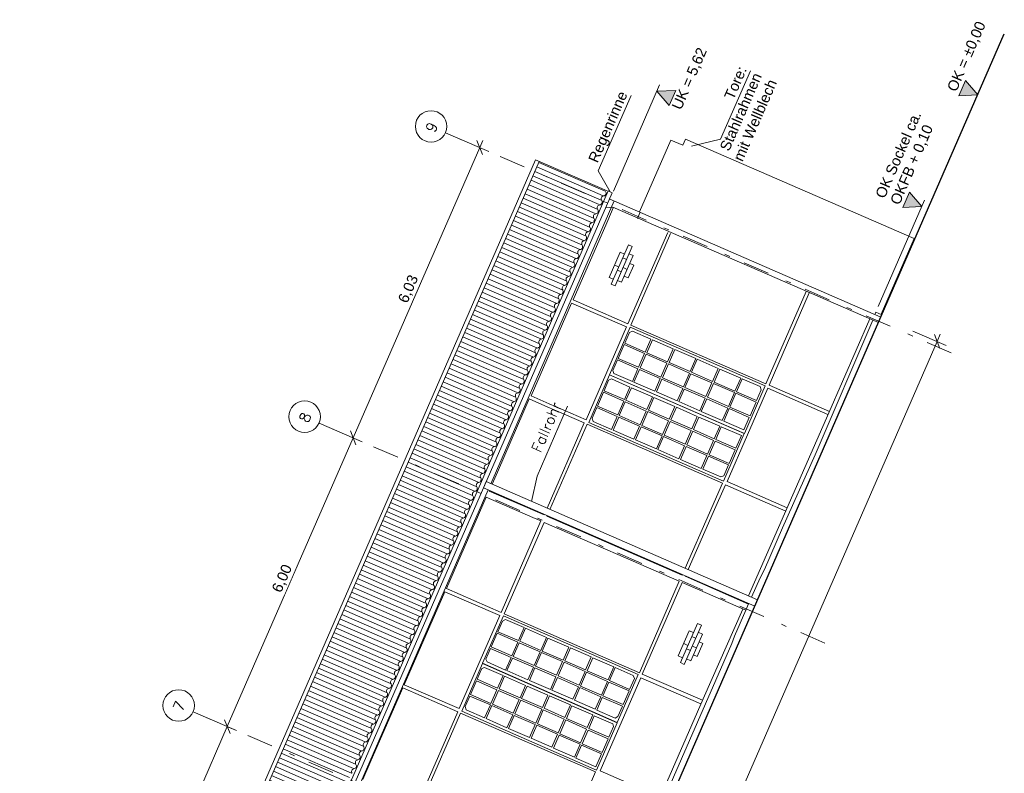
# Model space of a CAD drawing. Header units: metres. Extents: x -43 to 549, y 12 to 64.
# Tile 11 of 13: x 161 to 179, y 50 to 64. Entities that reach past the tile are written whole.
import ezdxf

# ---------------------------------------------------------------- set-up
doc = ezdxf.new("R2010")
doc.units = ezdxf.units.M
doc.header["$MEASUREMENT"] = 0
for name, pattern in [('Achslinie 01', [1.166667, 0.5, -0.3, 0, -0.366667]), ('DGN Style 2', [1.233271, 0.739963, -0.493308]), ('Wipeout_Contour', [1, 0, -1])]:
    doc.linetypes.add(name, pattern=pattern)
for name, color, linetype in [('00_Achsraster', 7, 'Continuous'), ('GBE_Beschriftung', 7, 'Continuous'), ('GBE_Dach', 7, 'Continuous'), ('GBE_Fen_Tuer', 7, 'Continuous'), ('GBE_Wand_Decke_tragend_Ansicht', 7, 'Continuous'), ('GBE_Wand_Decke_tragend_Schnitt', 7, 'Continuous'), ('NEU_GBE_Bemassung_fsa', 7, 'Continuous'), ('NEU_GBE_Hoehenkoten', 7, 'Continuous'), ('NEU_GBE_Holzbalken', 7, 'Continuous'), ('NEU_GBE_Regenrinne', 7, 'Continuous'), ('NEU_GBE_Sockel', 7, 'Continuous')]:
    doc.layers.add(name, color=color, linetype=linetype)
doc.styles.add('ERSTELLTER_STIL_1', font='txt')
doc.dimstyles.new('ERSTELLTER_STIL__1', dxfattribs={"dimtxt": 0.2, "dimasz": 0.190285, "dimexe": 0.18, "dimexo": 0.5, "dimgap": 0.09, "dimtad": 1, "dimzin": 0, "dimdsep": 46, "dimtxsty": 'ERSTELLTER_STIL_1', "dimblk": 'ARROWHEAD_6', "dimblk1": 'ARROWHEAD_6', "dimblk2": 'ARROWHEAD_6', "dimcen": 0.09, "dimclrd": 7, "dimclre": 7, "dimclrt": 7, "dimazin": 0, "dimtfac": 1, "dimtdec": 4, "dimtmove": 2, "dimatfit": 3, "dimfxl": 1, "dimtolj": 1, "dimtzin": 0, "dimarcsym": 0})
doc.dimstyles.new('ERSTELLTER_STIL__2', dxfattribs={"dimtxt": 0.2, "dimasz": 0.190285, "dimexe": 0.18, "dimexo": 0.5, "dimgap": 0.09, "dimtad": 1, "dimzin": 0, "dimdsep": 46, "dimtxsty": 'ERSTELLTER_STIL_1', "dimblk": 'ARROWHEAD_6', "dimblk1": 'ARROWHEAD_6', "dimblk2": 'ARROWHEAD_6', "dimcen": 0.09, "dimclrd": 8, "dimclre": 8, "dimclrt": 8, "dimazin": 0, "dimtfac": 1, "dimtdec": 4, "dimtmove": 0, "dimatfit": 3, "dimfxl": 1, "dimtolj": 1, "dimtzin": 0, "dimarcsym": 0})

# ---------------------------------------------------------------- blocks, each defined once
blk = doc.blocks.new('*D11', base_point=(191.698, 0))
at = {"layer": 'NEU_GBE_Bemassung_fsa', "color": 7, "linetype": 'Continuous', "lineweight": 13}
for p, q in [((178.266, 57.658), (177.635, 57.933)), ((158.835, 13.515), (178.094, 57.733)), ((178.145, 57.601), (178.042, 57.865)), ((178.094, 57.733), (178.154, 57.871)), ((159.007, 13.44), (158.377, 13.715)), ((158.775, 13.377), (158.835, 13.515)), ((158.783, 13.647), (158.887, 13.383))]:
    blk.add_line(p, q, dxfattribs=at)
at = {"color": 254, "linetype": 'Wipeout_Contour', "lineweight": 0, "ltscale": 688.273553}
blk.add_wipeout([(168.304, 35.273), (168.612, 35.981), (168.35, 36.095), (168.042, 35.387)], dxfattribs=at).dxf.layer = 'NEU_GBE_Bemassung_fsa'
at = {"layer": 'NEU_GBE_Bemassung_fsa', "color": 7, "lineweight": 13, "insert": (168.281, 35.329), "char_height": 0.2, "attachment_point": 7, "rotation": 66.4651, "style": 'ERSTELLTER_STIL_1'}
blk.add_mtext('\\A1;{\\pql;\\fArial|b0|i0|c0|p34;48,23}', dxfattribs=at)
blk = doc.blocks.new('ARROWHEAD_6')
at = {"color": 0, "linetype": 'Continuous', "lineweight": 0}
for p, q in [((0, 0), (-1, 0)), ((-0.5, -0.5), (0.5, 0.5))]:
    blk.add_line(p, q, dxfattribs=at)
blk = doc.blocks.new('*D17', base_point=(191.698, 0))
at = {"layer": '00_Achsraster', "color": 8, "linetype": 'Continuous', "lineweight": 18}
for p, q in [((164.532, 50.529), (164.635, 50.266)), ((162.178, 44.874), (164.583, 50.398)), ((162.35, 44.799), (161.719, 45.074)), ((162.126, 45.006), (162.23, 44.742)), ((159.782, 39.373), (162.178, 44.874))]:
    blk.add_line(p, q, dxfattribs=at)
at = {"color": 254, "linetype": 'Wipeout_Contour', "lineweight": 0, "ltscale": 680.305984}
blk.add_wipeout([(163.233, 47.32), (163.511, 47.959), (163.271, 48.063), (162.993, 47.425)], dxfattribs=at).dxf.layer = '00_Achsraster'
at = {"layer": '00_Achsraster', "color": 8, "lineweight": 18, "insert": (163.253, 47.345), "char_height": 0.2, "attachment_point": 7, "rotation": 66.4651, "style": 'ERSTELLTER_STIL_1'}
blk.add_mtext('\\A1;{\\pql;\\fArial|b0|i0|c0|p34;6,02\\fArial|b0|i0|c0|p34;\\A1{\\H.66x;\\S5^  ;}}', dxfattribs=at)
blk = doc.blocks.new('*D18', base_point=(191.698, 0))
at = {"layer": '00_Achsraster', "color": 8, "linetype": 'Continuous', "lineweight": 18}
for p, q in [((164.583, 50.398), (166.979, 55.898)), ((166.927, 56.03), (167.031, 55.766)), ((164.756, 50.323), (164.125, 50.597)), ((164.532, 50.529), (164.635, 50.266)), ((162.178, 44.874), (164.583, 50.398))]:
    blk.add_line(p, q, dxfattribs=at)
at = {"color": 254, "linetype": 'Wipeout_Contour', "lineweight": 0, "ltscale": 695.95053}
blk.add_wipeout([(165.654, 52.878), (165.892, 53.425), (165.652, 53.529), (165.414, 52.983)], dxfattribs=at).dxf.layer = '00_Achsraster'
at = {"layer": '00_Achsraster', "color": 8, "lineweight": 18, "insert": (165.638, 52.919), "char_height": 0.2, "attachment_point": 7, "rotation": 66.4651, "style": 'ERSTELLTER_STIL_1'}
blk.add_mtext('\\A1;{\\pql;\\fArial|b0|i0|c0|p34;6,00}', dxfattribs=at)
blk = doc.blocks.new('*D19', base_point=(191.698, 0))
at = {"layer": '00_Achsraster', "color": 8, "linetype": 'Continuous', "lineweight": 18}
for p, q in [((169.56, 61.353), (168.929, 61.628)), ((169.439, 61.296), (169.336, 61.56)), ((169.387, 61.428), (169.447, 61.566)), ((166.979, 55.898), (169.387, 61.428)), ((167.151, 55.823), (166.521, 56.098)), ((164.583, 50.398), (166.979, 55.898)), ((166.927, 56.03), (167.031, 55.766))]:
    blk.add_line(p, q, dxfattribs=at)
at = {"color": 254, "linetype": 'Wipeout_Contour', "lineweight": 0, "ltscale": 712.073637}
blk.add_wipeout([(168.056, 58.393), (168.294, 58.94), (168.054, 59.044), (167.816, 58.498)], dxfattribs=at).dxf.layer = '00_Achsraster'
at = {"layer": '00_Achsraster', "color": 8, "lineweight": 18, "insert": (168.04, 58.434), "char_height": 0.2, "attachment_point": 7, "rotation": 66.4651, "style": 'ERSTELLTER_STIL_1'}
blk.add_mtext('\\A1;{\\pql;\\fArial|b0|i0|c0|p34;6,03}', dxfattribs=at)

msp = doc.modelspace()

# ---------------------------------------------------------------- hatches: boundary and pattern name
at = {"layer": 'GBE_Dach', "linetype": 'Continuous', "lineweight": 18, "true_color": 0xdfdfdf}
h = msp.add_hatch(dxfattribs=at)
h.set_pattern_fill('Dachschraffur_1_0003', color=254, style=0, pattern_type=2)
h.set_pattern_definition([(156.4651, (151.61792, 16.62765), (0.03713562, 0.08526398), [])])
h.paths.add_polyline_path([(152.421, 16.163), (171.777, 60.603), (170.516, 61.152), (151.16, 16.712)])
at = {"layer": 'NEU_GBE_Hoehenkoten', "linetype": 'Continuous', "lineweight": 13}
for points in [[(178.509, 62.417), (178.635, 62.706), (178.867, 62.433)], [(177.445, 60.289), (177.571, 60.578), (177.803, 60.305)]]:
    msp.add_hatch(color=7, dxfattribs=at).paths.add_polyline_path(points)
at = {"layer": 'NEU_GBE_Hoehenkoten', "linetype": 'Continuous', "lineweight": 100}
msp.add_hatch(color=7, dxfattribs=at).paths.add_polyline_path([(172.993, 62.228), (173.119, 62.517), (172.76, 62.501)])

# ---------------------------------------------------------------- linework, layer by layer
at = {"layer": '00_Achsraster', "color": 253, "linetype": 'Achslinie 01', "lineweight": 18, "true_color": 0x9f9f9f}
for p, q in [((178.365, 57.518), (168.738, 61.711)), ((175.956, 51.988), (166.329, 56.181)), ((173.56, 46.488), (163.934, 50.681))]:
    msp.add_line(p, q, dxfattribs=at)
at = {"layer": '00_Achsraster', "color": 253, "linetype": 'Continuous', "lineweight": 18, "true_color": 0x9f9f9f}
for centre in [(168.463, 61.831), (166.054, 56.301), (163.658, 50.8)]:
    msp.add_circle(centre, 0.3, dxfattribs=at)
at = {"layer": 'GBE_Beschriftung', "color": 7, "linetype": 'Continuous', "lineweight": 13}
msp.add_line((177.856, 60.425), (176.975, 58.403), dxfattribs=at)
for points in [[(173.419, 61.454), (173.972, 61.586), (174.541, 62.893)], [(171.868, 60.586), (171.644, 60.983), (172.269, 62.419)], [(170.376, 54.686), (170.48, 55.168), (171.061, 56.502)]]:
    msp.add_lwpolyline(points, dxfattribs=at)
at = {"layer": 'GBE_Dach', "color": 9, "linetype": 'Continuous', "lineweight": 18}
for p, q in [((151.097, 16.753), (170.452, 61.193)), ((151.165, 16.723), (170.521, 61.163)), ((171.811, 60.601), (170.452, 61.193))]:
    msp.add_line(p, q, dxfattribs=at)
for points in [[(171.71, 60.422, -0.568675), (171.747, 60.507, 0.534698), (171.784, 60.592)], [(171.636, 60.251, -0.568675), (171.673, 60.336, 0.534698), (171.71, 60.422)], [(171.561, 60.081, -0.568675), (171.599, 60.166, 0.534698), (171.636, 60.251)], [(171.487, 59.91, -0.568675), (171.524, 59.995, 0.534698), (171.561, 60.081)], [(171.413, 59.74, -0.568675), (171.45, 59.825, 0.534698), (171.487, 59.91)], [(171.339, 59.569, -0.568675), (171.376, 59.654, 0.534698), (171.413, 59.74)], [(171.264, 59.399, -0.568675), (171.301, 59.484, 0.534698), (171.339, 59.569)], [(171.116, 59.057, -0.568675), (171.153, 59.143, 0.534698), (171.19, 59.228)], [(171.19, 59.228, -0.568675), (171.227, 59.313, 0.534698), (171.264, 59.399)], [(171.041, 58.887, -0.568675), (171.079, 58.972, 0.534698), (171.116, 59.057)], [(170.967, 58.716, -0.568675), (171.004, 58.802, 0.534698), (171.041, 58.887)], [(170.893, 58.546, -0.568675), (170.93, 58.631, 0.534698), (170.967, 58.716)], [(170.819, 58.375, -0.568675), (170.856, 58.461, 0.534698), (170.893, 58.546)], [(170.744, 58.205, -0.568675), (170.782, 58.29, 0.534698), (170.819, 58.375)], [(170.67, 58.034, -0.568675), (170.707, 58.12, 0.534698), (170.744, 58.205)], [(170.596, 57.864, -0.568675), (170.633, 57.949, 0.534698), (170.67, 58.034)], [(170.522, 57.693, -0.568675), (170.559, 57.778, 0.534698), (170.596, 57.864)], [(170.447, 57.523, -0.568675), (170.484, 57.608, 0.534698), (170.522, 57.693)], [(170.373, 57.352, -0.568675), (170.41, 57.437, 0.534698), (170.447, 57.523)], [(170.225, 57.011, -0.568675), (170.262, 57.096, 0.534698), (170.299, 57.182)], [(170.299, 57.182, -0.568675), (170.336, 57.267, 0.534698), (170.373, 57.352)], [(170.15, 56.841, -0.568675), (170.187, 56.926, 0.534698), (170.225, 57.011)], [(170.076, 56.67, -0.568675), (170.113, 56.755, 0.534698), (170.15, 56.841)], [(170.002, 56.5, -0.568675), (170.039, 56.585, 0.534698), (170.076, 56.67)], [(169.927, 56.329, -0.568675), (169.965, 56.414, 0.534698), (170.002, 56.5)], [(169.853, 56.158, -0.568675), (169.89, 56.244, 0.534698), (169.927, 56.329)], [(169.779, 55.988, -0.568675), (169.816, 56.073, 0.534698), (169.853, 56.158)], [(169.705, 55.817, -0.568675), (169.742, 55.903, 0.534698), (169.779, 55.988)], [(169.63, 55.647, -0.568675), (169.667, 55.732, 0.534698), (169.705, 55.817)], [(169.556, 55.476, -0.568675), (169.593, 55.562, 0.534698), (169.63, 55.647)], [(169.408, 55.135, -0.568675), (169.445, 55.221, 0.534698), (169.482, 55.306)], [(169.482, 55.306, -0.568675), (169.519, 55.391, 0.534698), (169.556, 55.476)], [(169.333, 54.965, -0.568675), (169.37, 55.05, 0.534698), (169.408, 55.135)], [(169.259, 54.794, -0.568675), (169.296, 54.88, 0.534698), (169.333, 54.965)], [(169.185, 54.624, -0.568675), (169.222, 54.709, 0.534698), (169.259, 54.794)], [(169.11, 54.453, -0.568675), (169.148, 54.538, 0.534698), (169.185, 54.624)], [(169.036, 54.283, -0.568675), (169.073, 54.368, 0.534698), (169.11, 54.453)], [(168.962, 54.112, -0.568675), (168.999, 54.197, 0.534698), (169.036, 54.283)], [(168.888, 53.942, -0.568675), (168.925, 54.027, 0.534698), (168.962, 54.112)], [(168.813, 53.771, -0.568675), (168.85, 53.856, 0.534698), (168.888, 53.942)], [(168.739, 53.601, -0.568675), (168.776, 53.686, 0.534698), (168.813, 53.771)], [(168.591, 53.259, -0.568675), (168.628, 53.345, 0.534698), (168.665, 53.43)], [(168.665, 53.43, -0.568675), (168.702, 53.515, 0.534698), (168.739, 53.601)], [(168.516, 53.089, -0.568675), (168.553, 53.174, 0.534698), (168.591, 53.259)], [(168.442, 52.918, -0.568675), (168.479, 53.004, 0.534698), (168.516, 53.089)], [(168.368, 52.748, -0.568675), (168.405, 52.833, 0.534698), (168.442, 52.918)], [(168.293, 52.577, -0.568675), (168.331, 52.663, 0.534698), (168.368, 52.748)], [(168.219, 52.407, -0.568675), (168.256, 52.492, 0.534698), (168.293, 52.577)], [(168.145, 52.236, -0.568675), (168.182, 52.322, 0.534698), (168.219, 52.407)], [(168.071, 52.066, -0.568675), (168.108, 52.151, 0.534698), (168.145, 52.236)], [(167.996, 51.895, -0.568675), (168.034, 51.981, 0.534698), (168.071, 52.066)], [(167.922, 51.725, -0.568675), (167.959, 51.81, 0.534698), (167.996, 51.895)], [(167.774, 51.384, -0.568675), (167.811, 51.469, 0.534698), (167.848, 51.554)], [(167.848, 51.554, -0.568675), (167.885, 51.639, 0.534698), (167.922, 51.725)], [(167.699, 51.213, -0.568675), (167.736, 51.298, 0.534698), (167.774, 51.384)], [(167.625, 51.043, -0.568675), (167.662, 51.128, 0.534698), (167.699, 51.213)], [(167.551, 50.872, -0.568675), (167.588, 50.957, 0.534698), (167.625, 51.043)], [(167.476, 50.702, -0.568675), (167.514, 50.787, 0.534698), (167.551, 50.872)], [(167.402, 50.531, -0.568675), (167.439, 50.616, 0.534698), (167.476, 50.702)], [(167.328, 50.361, -0.568675), (167.365, 50.446, 0.534698), (167.402, 50.531)], [(167.254, 50.19, -0.568675), (167.291, 50.275, 0.534698), (167.328, 50.361)], [(167.179, 50.019, -0.568675), (167.217, 50.105, 0.534698), (167.254, 50.19)], [(167.105, 49.849, -0.568675), (167.142, 49.934, 0.534698), (167.179, 50.019)], [(166.957, 49.508, -0.568675), (166.994, 49.593, 0.534698), (167.031, 49.678)], [(167.031, 49.678, -0.568675), (167.068, 49.764, 0.534698), (167.105, 49.849)]]:
    msp.add_lwpolyline(points, format="xyb", dxfattribs=at)
at = {"layer": 'GBE_Fen_Tuer', "color": 7, "linetype": 'Continuous', "lineweight": 13}
for p, q in [((172.428, 60.201), (173.026, 61.572)), ((173.026, 61.572), (173.255, 61.472)), ((173.255, 61.472), (173.307, 61.591)), ((173.307, 61.591), (177.657, 59.696)), ((177.657, 59.696), (177.03, 58.257)), ((172.296, 57.933), (172.237, 57.904)), ((171.921, 57.18), (171.942, 57.126)), ((171.842, 56.998), (171.896, 57.02)), ((174.748, 56.813), (174.725, 56.874)), ((171.546, 56.211), (171.527, 56.274)), ((174.037, 55.178), (173.976, 55.153)), ((169.881, 52.436), (169.821, 52.407)), ((169.506, 51.683), (169.527, 51.63)), ((169.427, 51.502), (169.48, 51.523)), ((172.331, 51.312), (172.308, 51.373)), ((169.131, 50.715), (169.112, 50.778)), ((171.919, 50.45), (171.933, 50.397)), ((171.969, 50.56), (172.016, 50.589))]:
    msp.add_line(p, q, dxfattribs=at)
at = {"layer": 'GBE_Fen_Tuer', "color": 7, "linetype": 'DGN Style 2', "lineweight": 13}
msp.add_line((172.392, 60.08), (172.442, 60.195), dxfattribs=at)
at = {"layer": 'GBE_Fen_Tuer', "color": 7, "linetype": 'Continuous', "lineweight": 13, "flags": 128}
for points in [[(172.253, 58.008), (171.859, 57.102), (174.426, 55.984), (174.82, 56.889)], [(172.964, 57.346), (173.072, 57.595), (172.674, 57.768), (172.566, 57.519)], [(172.412, 57.243), (172.526, 57.504), (172.137, 57.674), (172.023, 57.412)], [(173.391, 57.16), (173.499, 57.408), (173.102, 57.582), (172.993, 57.333)], [(172.838, 57.057), (172.952, 57.319), (172.554, 57.492), (172.44, 57.231)], [(173.819, 56.974), (173.927, 57.222), (173.529, 57.395), (173.421, 57.147)], [(172.72, 56.787), (172.825, 57.026), (172.427, 57.2), (172.323, 56.96)], [(173.265, 56.871), (173.379, 57.133), (172.981, 57.306), (172.868, 57.044)], [(174.247, 56.787), (174.356, 57.036), (173.958, 57.209), (173.85, 56.96)], [(171.462, 56.192), (171.856, 57.097), (174.424, 55.979), (174.029, 55.073)], [(173.148, 56.601), (173.252, 56.84), (172.854, 57.014), (172.75, 56.774)], [(173.693, 56.685), (173.807, 56.946), (173.409, 57.12), (173.295, 56.858)], [(172.674, 56.681), (172.57, 56.441), (172.172, 56.614), (172.276, 56.854)], [(173.576, 56.415), (173.68, 56.654), (173.282, 56.827), (173.178, 56.588)], [(174.122, 56.498), (174.236, 56.76), (173.838, 56.933), (173.724, 56.672)], [(172.131, 56.596), (172.017, 56.334), (171.627, 56.504), (171.741, 56.766)], [(173.101, 56.495), (172.997, 56.255), (172.599, 56.428), (172.704, 56.668)], [(174.004, 56.228), (174.108, 56.467), (173.71, 56.641), (173.606, 56.401)], [(174.533, 56.319), (174.647, 56.58), (174.265, 56.747), (174.151, 56.485)], [(172.556, 56.41), (172.443, 56.149), (172.045, 56.322), (172.159, 56.584)], [(173.529, 56.308), (173.425, 56.069), (173.027, 56.242), (173.131, 56.481)], [(174.416, 56.049), (174.52, 56.288), (174.138, 56.455), (174.033, 56.215)], [(172.431, 56.121), (172.322, 55.873), (171.925, 56.046), (172.033, 56.295)], [(172.984, 56.224), (172.87, 55.963), (172.472, 56.136), (172.586, 56.398)], [(173.958, 56.122), (173.853, 55.882), (173.456, 56.055), (173.56, 56.295)], [(172.858, 55.935), (172.75, 55.687), (172.352, 55.86), (172.46, 56.109)], [(173.411, 56.038), (173.298, 55.777), (172.9, 55.95), (173.014, 56.211)], [(174.369, 55.942), (174.265, 55.703), (173.883, 55.869), (173.987, 56.109)], [(173.286, 55.749), (173.177, 55.501), (172.78, 55.674), (172.888, 55.922)], [(173.84, 55.851), (173.726, 55.59), (173.328, 55.763), (173.442, 56.025)], [(173.714, 55.562), (173.606, 55.314), (173.208, 55.487), (173.316, 55.736)], [(174.252, 55.672), (174.138, 55.411), (173.756, 55.577), (173.869, 55.838)], [(169.838, 52.511), (169.443, 51.606), (172.006, 50.477), (172.011, 50.487), (172.405, 51.393)], [(169.997, 51.746), (170.111, 52.008), (169.721, 52.177), (169.607, 51.916)], [(170.549, 51.85), (170.657, 52.098), (170.259, 52.271), (170.151, 52.023)], [(170.423, 51.561), (170.537, 51.822), (170.139, 51.996), (170.025, 51.734)], [(170.976, 51.664), (171.084, 51.912), (170.686, 52.085), (170.578, 51.837)], [(170.85, 51.375), (170.964, 51.636), (170.566, 51.809), (170.452, 51.548)], [(171.404, 51.477), (171.512, 51.726), (171.114, 51.899), (171.006, 51.651)], [(169.047, 50.695), (169.441, 51.601), (172.003, 50.469), (171.61, 49.568)], [(170.305, 51.291), (170.409, 51.53), (170.012, 51.703), (169.907, 51.464)], [(171.278, 51.188), (171.392, 51.45), (170.994, 51.623), (170.88, 51.362)], [(171.831, 51.287), (171.939, 51.535), (171.541, 51.709), (171.433, 51.46)], [(170.259, 51.184), (170.155, 50.945), (169.757, 51.118), (169.861, 51.357)], [(170.732, 51.105), (170.837, 51.344), (170.439, 51.517), (170.335, 51.278)], [(171.705, 50.998), (171.819, 51.259), (171.421, 51.433), (171.307, 51.171)], [(169.715, 51.099), (169.602, 50.838), (169.212, 51.008), (169.326, 51.269)], [(170.686, 50.998), (170.582, 50.759), (170.184, 50.932), (170.288, 51.171)], [(171.16, 50.918), (171.265, 51.158), (170.867, 51.331), (170.763, 51.091)], [(172.116, 50.818), (172.23, 51.079), (171.848, 51.246), (171.734, 50.984)], [(170.141, 50.914), (170.027, 50.653), (169.63, 50.826), (169.743, 51.087)], [(171.114, 50.812), (171.01, 50.572), (170.612, 50.746), (170.716, 50.985)], [(171.587, 50.728), (171.691, 50.967), (171.294, 51.14), (171.189, 50.901)], [(170.015, 50.625), (169.907, 50.377), (169.509, 50.55), (169.618, 50.798)], [(170.568, 50.728), (170.455, 50.466), (170.057, 50.64), (170.171, 50.901)], [(171.541, 50.621), (171.436, 50.382), (171.039, 50.555), (171.143, 50.795)], [(170.443, 50.439), (170.334, 50.191), (169.937, 50.364), (170.045, 50.612)], [(170.996, 50.542), (170.882, 50.28), (170.485, 50.453), (170.598, 50.715)], [(170.87, 50.253), (170.762, 50.004), (170.364, 50.178), (170.473, 50.426)], [(171.423, 50.351), (171.309, 50.09), (170.911, 50.263), (171.025, 50.524)], [(171.297, 50.062), (171.189, 49.814), (170.791, 49.987), (170.899, 50.236)], [(171.832, 50.167), (171.719, 49.905), (171.336, 50.072), (171.45, 50.333)], [(171.598, 49.629), (171.216, 49.796), (171.324, 50.044), (171.707, 49.878)]]:
    msp.add_lwpolyline(points, close=True, dxfattribs=at)
for points in [[(172.237, 57.904), (172.148, 57.701), (172.538, 57.532), (172.646, 57.78), (172.296, 57.933)], [(171.942, 57.126), (172.295, 56.972), (172.399, 57.212), (172.009, 57.382), (171.921, 57.18)], [(171.896, 57.02), (172.248, 56.866), (172.144, 56.627), (171.754, 56.796), (171.842, 56.998)], [(174.725, 56.874), (174.385, 57.023), (174.277, 56.774), (174.659, 56.608), (174.748, 56.813)], [(171.527, 56.274), (171.615, 56.477), (172.005, 56.307), (171.897, 56.059), (171.546, 56.211)], [(173.976, 55.153), (173.635, 55.301), (173.744, 55.55), (174.126, 55.383), (174.037, 55.178)], [(169.821, 52.407), (169.733, 52.205), (170.123, 52.035), (170.231, 52.284), (169.881, 52.436)], [(169.527, 51.63), (169.88, 51.476), (169.984, 51.715), (169.594, 51.885), (169.506, 51.683)], [(169.48, 51.523), (169.833, 51.37), (169.729, 51.13), (169.339, 51.3), (169.427, 51.502)], [(172.308, 51.373), (171.968, 51.522), (171.86, 51.273), (172.242, 51.107), (172.331, 51.312)], [(169.112, 50.778), (169.2, 50.98), (169.59, 50.81), (169.481, 50.562), (169.131, 50.715)], [(172.016, 50.589), (172.103, 50.787), (171.72, 50.953), (171.616, 50.714), (171.969, 50.56)], [(171.933, 50.397), (171.846, 50.198), (171.464, 50.364), (171.568, 50.603), (171.919, 50.45)]]:
    msp.add_lwpolyline(points, dxfattribs=at)
at = {"layer": 'GBE_Wand_Decke_tragend_Ansicht', "color": 7, "linetype": 'Continuous', "lineweight": 13}
for p, q in [((177.023, 58.199), (171.855, 60.45)), ((171.781, 60.28), (171.92, 60.296)), ((176.977, 58.094), (171.92, 60.296))]:
    msp.add_line(p, q, dxfattribs=at)
at = {"layer": 'GBE_Wand_Decke_tragend_Ansicht', "color": 8, "linetype": 'Continuous', "lineweight": 18}
for p, q in [((171.93, 60.281), (171.825, 60.039)), ((171.805, 59.994), (171.166, 58.527)), ((172.967, 59.813), (172.209, 58.073)), ((173.022, 59.789), (172.264, 58.048)), ((174.837, 56.927), (175.604, 58.687)), ((171.166, 58.527), (172.209, 58.073)), ((174.895, 56.903), (175.661, 58.662)), ((171.137, 58.467), (170.367, 56.699)), ((171.137, 58.467), (172.182, 58.011)), ((176.87, 58.141), (175.773, 55.578)), ((176.031, 56.374), (176.811, 58.166)), ((172.182, 58.011), (171.412, 56.243)), ((172.264, 58.048), (174.837, 56.927)), ((174.097, 55.066), (174.871, 56.843)), ((174.871, 56.843), (176.017, 56.344)), ((174.895, 56.903), (176.043, 56.403)), ((170.332, 56.64), (169.744, 55.291)), ((170.332, 56.64), (170.686, 56.486)), ((170.367, 56.699), (170.711, 56.549)), ((170.807, 56.433), (171.377, 56.185)), ((170.832, 56.496), (171.412, 56.243)), ((174.504, 52.888), (176.031, 56.374)), ((171.377, 56.185), (170.669, 54.559)), ((171.431, 56.157), (170.724, 54.535)), ((171.431, 56.157), (174.01, 55.033)), ((175.773, 55.578), (175.153, 54.185)), ((169.724, 55.246), (169.623, 55.014)), ((173.763, 54.472), (174.01, 55.033)), ((173.831, 54.475), (174.064, 55.005)), ((174.064, 55.005), (175.212, 54.504)), ((174.097, 55.066), (175.239, 54.568)), ((169.383, 54.474), (169.511, 54.769)), ((169.511, 54.769), (170.402, 54.381)), ((169.567, 54.885), (170.613, 54.43)), ((168.753, 53.028), (169.363, 54.429)), ((170.668, 54.405), (173.241, 53.285)), ((173.297, 53.414), (173.763, 54.472)), ((173.353, 53.39), (173.831, 54.475)), ((170.553, 54.315), (169.794, 52.574)), ((170.613, 54.289), (169.854, 52.546)), ((170.613, 54.289), (173.186, 53.168)), ((173.241, 53.285), (173.245, 53.295)), ((173.296, 53.261), (173.301, 53.271)), ((173.296, 53.261), (174.507, 52.733)), ((173.186, 53.168), (172.427, 51.425)), ((173.243, 53.144), (172.483, 51.398)), ((173.243, 53.144), (174.455, 52.616)), ((167.951, 51.196), (168.723, 52.968)), ((169.768, 52.513), (168.723, 52.968)), ((169.794, 52.574), (168.753, 53.028)), ((174.447, 52.759), (174.452, 52.77)), ((169.768, 52.513), (168.996, 50.741)), ((169.854, 52.546), (172.427, 51.425)), ((174.394, 52.638), (173.64, 50.925)), ((172.483, 51.398), (173.628, 50.899)), ((168.996, 50.741), (167.951, 51.196)), ((172.452, 51.33), (171.68, 49.557)), ((172.452, 51.33), (173.598, 50.83)), ((167.923, 51.138), (167.323, 49.76)), ((168.97, 50.681), (167.923, 51.138)), ((173.64, 50.925), (172.821, 49.046)), ((168.97, 50.681), (168.224, 48.967)), ((169.024, 50.653), (168.274, 48.93)), ((169.024, 50.653), (171.591, 49.534)), ((167.303, 49.715), (167.162, 49.392)), ((171.591, 49.534), (170.831, 47.788)), ((171.68, 49.557), (172.826, 49.058))]:
    msp.add_line(p, q, dxfattribs=at)
at = {"layer": 'GBE_Wand_Decke_tragend_Ansicht', "color": 8, "linetype": 'DGN Style 2', "lineweight": 18}
for p, q in [((171.825, 60.039), (171.805, 59.994)), ((170.807, 56.433), (170.686, 56.486)), ((170.711, 56.549), (170.832, 56.496)), ((169.724, 55.246), (169.744, 55.291)), ((169.567, 54.885), (169.572, 54.895)), ((169.363, 54.429), (169.383, 54.474)), ((170.402, 54.381), (170.553, 54.315)), ((170.617, 54.44), (170.613, 54.43)), ((170.668, 54.405), (170.673, 54.416)), ((174.507, 52.734), (174.455, 52.615)), ((167.303, 49.715), (167.323, 49.76))]:
    msp.add_line(p, q, dxfattribs=at)
at = {"layer": 'GBE_Wand_Decke_tragend_Ansicht', "color": 253, "linetype": 'Continuous', "lineweight": 18, "true_color": 0x9f9f9f}
for p, q in [((172.061, 59.436), (171.852, 58.955)), ((172.218, 59.576), (171.892, 58.828)), ((172.291, 59.544), (171.965, 58.796)), ((172.061, 59.436), (172.142, 59.4)), ((172.218, 59.576), (172.291, 59.544)), ((172.311, 59.37), (172.089, 58.863)), ((172.109, 59.325), (172.182, 59.293)), ((172.231, 59.405), (172.311, 59.37)), ((171.955, 59.191), (172.035, 59.156)), ((172.008, 59.093), (172.081, 59.061)), ((172.116, 59.142), (172.196, 59.107)), ((172.319, 59.191), (172.213, 58.947)), ((172.246, 59.222), (172.319, 59.191)), ((171.852, 58.955), (171.933, 58.92)), ((172.009, 58.897), (172.089, 58.863)), ((172.14, 58.979), (172.213, 58.947)), ((171.892, 58.828), (171.965, 58.796)), ((173.535, 52.364), (173.209, 51.616)), ((173.607, 52.333), (173.281, 51.584)), ((173.535, 52.364), (173.607, 52.333)), ((173.377, 52.224), (173.168, 51.744)), ((173.377, 52.224), (173.458, 52.189)), ((173.627, 52.159), (173.406, 51.651)), ((173.425, 52.114), (173.498, 52.082)), ((173.547, 52.194), (173.627, 52.159)), ((173.271, 51.98), (173.352, 51.944)), ((173.432, 51.931), (173.512, 51.896)), ((173.635, 51.979), (173.529, 51.736)), ((173.562, 52.011), (173.635, 51.979)), ((173.168, 51.744), (173.249, 51.709)), ((173.324, 51.881), (173.397, 51.85)), ((173.456, 51.767), (173.529, 51.736)), ((173.209, 51.616), (173.281, 51.584)), ((173.326, 51.686), (173.406, 51.651))]:
    msp.add_line(p, q, dxfattribs=at)
at = {"layer": 'GBE_Wand_Decke_tragend_Ansicht', "color": 8, "linetype": 'Continuous', "lineweight": 18, "flags": 128}
for points in [[(175.153, 54.185), (174.807, 53.392), (174.728, 53.231), (174.564, 52.862)], [(174.512, 52.744), (174.507, 52.734)], [(174.455, 52.615), (174.236, 52.123), (174.189, 51.982), (172.578, 48.288), (172.406, 47.948), (172.182, 47.445), (172.125, 47.355), (172.078, 47.242)]]:
    msp.add_lwpolyline(points, dxfattribs=at)
at = {"layer": 'NEU_GBE_Hoehenkoten', "color": 7, "linetype": 'Continuous', "lineweight": 13}
msp.add_line((171.932, 60.6), (172.813, 62.622), dxfattribs=at)
at = {"layer": 'NEU_GBE_Hoehenkoten', "color": 7, "linetype": 'Continuous', "lineweight": 13, "flags": 128}
for points in [[(178.509, 62.417), (178.635, 62.706), (178.867, 62.433)], [(172.993, 62.228), (173.119, 62.517), (172.76, 62.501)], [(177.445, 60.289), (177.571, 60.578), (177.803, 60.305)]]:
    msp.add_lwpolyline(points, close=True, dxfattribs=at)
at = {"layer": 'NEU_GBE_Holzbalken', "color": 7, "linetype": 'Continuous', "lineweight": 13}
for p, q in [((169.6, 55.024), (171.946, 60.411)), ((162.514, 38.754), (169.548, 54.906))]:
    msp.add_line(p, q, dxfattribs=at)
at = {"layer": 'NEU_GBE_Regenrinne', "color": 7, "linetype": 'Continuous', "lineweight": 13}
for p, q in [((152.467, 16.147), (171.83, 60.603)), ((152.545, 16.113), (171.907, 60.569)), ((171.83, 60.603), (171.907, 60.569))]:
    msp.add_line(p, q, dxfattribs=at)
msp.add_lwpolyline([(169.457, 54.945), (169.509, 55.064), (174.677, 52.813), (174.626, 52.694)], close=True, dxfattribs=at)
at = {"layer": 'NEU_GBE_Sockel', "color": 253, "linetype": 'Continuous', "lineweight": 18, "true_color": 0x9f9f9f}
for q in [(176.908, 58.249), (177.043, 58.245)]:
    msp.add_line((176.928, 58.295), q, dxfattribs=at)

# ---------------------------------------------------------------- texts
at = {"layer": 'GBE_Beschriftung', "color": 7, "linetype": 'Continuous', "lineweight": 13, "insert": (174.295, 63), "char_height": 0.2, "width": 1.68642, "attachment_point": 3, "rotation": 66.4651, "line_spacing_factor": 0.937974, "style": 'ERSTELLTER_STIL_1'}
msp.add_mtext('\\A1;{\\pqr;\\fArial|b0|i0|c0|p34;Tore: Stahlrahmen mit Wellblech}', dxfattribs=at)
at = {"layer": 'GBE_Beschriftung', "color": 7, "linetype": 'Continuous', "lineweight": 13, "insert": (172.023, 62.526), "char_height": 0.2, "attachment_point": 3, "rotation": 66.4651, "style": 'ERSTELLTER_STIL_1'}
msp.add_mtext('\\A1;{\\pqr;\\fArial|b0|i0|c0|p34;Regenrinne}', dxfattribs=at)
at = {"layer": 'NEU_GBE_Hoehenkoten', "color": 7, "linetype": 'Continuous', "lineweight": 100, "char_height": 0.2, "attachment_point": 1, "rotation": 66.4651, "style": 'ERSTELLTER_STIL_1'}
for s, insert in [('\\A1;{\\pql;\\fArial|b0|i0|c0|p34;OK = \\fArial|b0|i0|c0|p34;±\\fArial|b0|i0|c0|p34;0,00}', (178.275, 62.555)), ('\\A1;{\\pql;\\fArial|b0|i0|c0|p34;UK = \\fArial|b0|i0|c0|p34;5,62}', (173.035, 62.21))]:
    msp.add_mtext(s, dxfattribs=dict(at, insert=insert))
at = {"layer": 'NEU_GBE_Hoehenkoten', "color": 7, "linetype": 'Continuous', "lineweight": 100, "insert": (176.91, 60.522), "char_height": 0.2, "attachment_point": 1, "rotation": 66.4651, "line_spacing_factor": 0.921249, "style": 'ERSTELLTER_STIL_1'}
msp.add_mtext('\\A1;{\\pql;\\fArial|b0|i0|c0|p34;OK Sockel ca.\\P\\pql;\\fArial|b0|i0|c0|p34;OKFB + 0,10}', dxfattribs=at)

# ---------------------------------------------------------------- next in the draw order: dimensions: what is measured, and where the dimension line sits
at = {"layer": 'NEU_GBE_Bemassung_fsa', "color": 7, "linetype": 'Continuous', "lineweight": 13}
dim = msp.add_linear_dim(base=(178.094, 57.733), p1=(157.765, 13.981), p2=(177.023, 58.199), angle=66.4651, dimstyle='ERSTELLTER_STIL__1', dxfattribs=at)
dim.commit()
dim.dimension.update_dxf_attribs({"geometry": '*D11', "text_midpoint": (168.331, 35.693), "dimtype": 160, "text_rotation": 66.4651})

# ---------------------------------------------------------------- next in the draw order: texts
at = {"layer": 'GBE_Beschriftung', "color": 7, "linetype": 'Continuous', "lineweight": 13, "insert": (170.764, 56.603), "char_height": 0.2, "attachment_point": 3, "rotation": 66.4651}
msp.add_mtext('\\A1;{\\pqr;\\Ftxt.shx;Fallrohr}', dxfattribs=at)

# ---------------------------------------------------------------- next in the draw order: dimensions: what is measured, and where the dimension line sits
at = {"layer": '00_Achsraster', "color": 8, "linetype": 'Continuous', "lineweight": 18}
dim = msp.add_linear_dim(base=(164.5833, 50.3975), p1=(161.5279, 45.1572), p2=(163.9335, 50.6806), angle=66.4651, dimstyle='ERSTELLTER_STIL__2', dxfattribs=at)
dim.commit()
dim.dimension.update_dxf_attribs({"geometry": '*D17', "text_midpoint": (163.3342, 47.8801), "dimtype": 160, "text_rotation": 66.4651})

# ---------------------------------------------------------------- next in the draw order: dimensions: what is measured, and where the dimension line sits
dim = msp.add_linear_dim(base=(166.979, 55.898), p1=(163.934, 50.681), p2=(166.329, 56.181), angle=66.4651, dimstyle='ERSTELLTER_STIL__2', dxfattribs=at)
dim.commit()
dim.dimension.update_dxf_attribs({"geometry": '*D18', "text_midpoint": (165.656, 53.211), "dimtype": 160, "text_rotation": 66.4651})

# ---------------------------------------------------------------- next in the draw order: texts
at = {"layer": '00_Achsraster', "color": 253, "linetype": 'Continuous', "lineweight": 18, "true_color": 0x9f9f9f, "insert": (163.723, 50.669), "char_height": 0.2, "attachment_point": 7, "rotation": 66.4651}
msp.add_mtext('\\A1;{\\pql;\\Ftxt.shx;7}', dxfattribs=at)

# ---------------------------------------------------------------- next in the draw order: dimensions: what is measured, and where the dimension line sits
at = {"layer": '00_Achsraster', "color": 8, "linetype": 'Continuous', "lineweight": 18}
dim = msp.add_linear_dim(base=(169.387, 61.428), p1=(166.329, 56.181), p2=(168.738, 61.711), angle=66.4651, dimstyle='ERSTELLTER_STIL__2', dxfattribs=at)
dim.commit()
dim.dimension.update_dxf_attribs({"geometry": '*D19', "text_midpoint": (168.058, 58.726), "dimtype": 160, "text_rotation": 66.4651})

# ---------------------------------------------------------------- next in the draw order: linework, layer by layer
at = {"layer": 'GBE_Wand_Decke_tragend_Schnitt', "color": 7, "linetype": 'Continuous', "lineweight": 25}
msp.add_line((157.129, 12.522), (179.374, 63.596), dxfattribs=at)

# ---------------------------------------------------------------- next in the draw order: texts
at = {"layer": '00_Achsraster', "color": 253, "linetype": 'Continuous', "lineweight": 18, "true_color": 0x9f9f9f, "char_height": 0.2, "attachment_point": 7, "rotation": 66.4651}
for s, insert in [('\\A1;{\\pql;\\Ftxt.shx;9}', (168.531, 61.698)), ('\\A1;{\\pql;\\Ftxt.shx;8}', (166.122, 56.169))]:
    msp.add_mtext(s, dxfattribs=dict(at, insert=insert))

doc.saveas('drawing.dxf')
